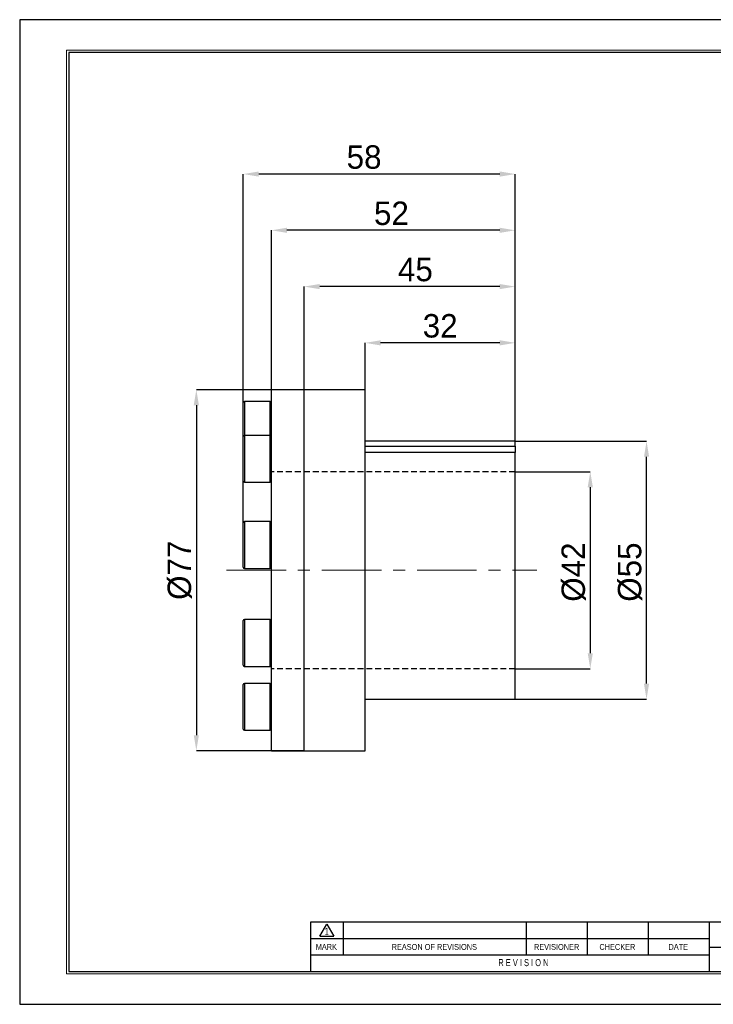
# Model space of a CAD drawing. Header units: millimetres. Extents: x 0 to 297, y 0 to 210.
# Tile 1 of 2: x 0 to 148, y 0 to 210. Entities that reach past the tile are written whole.
import ezdxf
from ezdxf.enums import TextEntityAlignment as Align

# ---------------------------------------------------------------- set-up
doc = ezdxf.new("R2010")
doc.units = ezdxf.units.MM
doc.header["$PDSIZE"] = -1
doc.linetypes.add('CENTERX2', pattern=[20.32, 12.7, -2.54, 2.54, -2.54])
doc.linetypes.add('HIDDEN', pattern=[1.905, 1.27, -0.635])
for name, color, linetype in [('가상선', 2, 'HIDDEN'), ('문자', 7, 'Continuous'), ('중심선', 1, 'CENTERX2')]:
    doc.layers.add(name, color=color, linetype=linetype)
doc.layers.add('치수선', color=5, linetype='Continuous', lineweight=15)
doc.styles.add('SLDTEXTSTYLE0', font='TXT', dxfattribs={"width": 0.75})
doc.styles.add('SLDTEXTSTYLE2', font='TXT', dxfattribs={"width": 0.75, "bigfont": 'bigfont'})
doc.styles.add('SLDTEXTSTYLE8', font='TXT', dxfattribs={"width": 0.633333})
doc.dimstyles.new('SLDDIMSTYLE0', dxfattribs={"dimtxt": 3.5, "dimasz": 3.302, "dimexe": 0, "dimexo": 0.0625, "dimgap": 0.875, "dimtad": 1, "dimrnd": 1e-09, "dimzin": 12, "dimdsep": 46, "dimtxsty": 'SLDTEXTSTYLE0', "dimsah": 1, "dimcen": 0.09, "dimadec": 0, "dimazin": 3, "dimtfac": 1, "dimtofl": 0, "dimtmove": 0, "dimatfit": 3, "dimfxl": 1, "dimfrac": 2, "dimtolj": 1, "dimtzin": 12, "dimarcsym": 0})

# ---------------------------------------------------------------- blocks, each defined once
blk = doc.blocks.new('AAAA')
at = {"color": 250, "true_color": 0x191924}
for p, q in [((-298.87, 124.28), (-595.87, 124.28)), ((-595.87, 124.28), (-595.87, -85.72)), ((-595.87, -85.72), (-298.87, -85.72))]:
    blk.add_line(p, q, dxfattribs=at)
at = {"lineweight": 0}
for p, q in [((-305.37, 117.78), (-585.87, 117.78)), ((-585.87, 117.78), (-585.87, -79.22)), ((-585.87, -79.22), (-305.37, -79.22))]:
    blk.add_line(p, q, dxfattribs=at)
for p, q in [((-305.87, 117.28), (-585.37, 117.28)), ((-585.37, 117.28), (-585.37, -78.72)), ((-435.87, -68.22), (-533.87, -68.22)), ((-533.87, -68.22), (-533.87, -78.72)), ((-531.87, -71.21), (-530.37, -68.61)), ((-530.37, -68.61), (-528.87, -71.21)), ((-526.87, -68.22), (-526.87, -75.22)), ((-487.87, -68.22), (-487.87, -75.22)), ((-474.87, -68.22), (-474.87, -75.22)), ((-461.87, -68.22), (-461.87, -75.22)), ((-448.87, -68.22), (-448.87, -78.72)), ((-531.87, -71.21), (-528.87, -71.21)), ((-448.87, -71.72), (-533.87, -71.72)), ((-448.87, -75.22), (-533.87, -75.22)), ((-448.87, -73.52), (-435.87, -73.52)), ((-585.37, -78.72), (-305.87, -78.72))]:
    blk.add_line(p, q)
at = {"color": 250, "true_color": 0x191924, "width": 0.75}
for tag, height, style, p in [('TITLE', 2.5, 'SLDTEXTSTYLE2', (-358.7, -62.04)), ('도번', 2.5, 'SLDTEXTSTYLE2', (-344.69, -70.81)), ('필렛', 1.15, 'SLDTEXTSTYLE0', (-416.62, -75.73)), ('SCALE', 1.2, 'SLDTEXTSTYLE0', (-342.09, -76.51)), ('DATE', 1.2, 'SLDTEXTSTYLE0', (-318.85, -76.56)), ('모따기', 1.15, 'SLDTEXTSTYLE0', (-416.62, -78.33))]:
    blk.add_attdef(tag, text='', height=height, dxfattribs=dict(at, style=style)).set_placement(p, align=Align.BOTTOM_LEFT)
at = {"layer": '문자', "attachment_point": 2}
for s, insert, char_height, style in [('1', (-530.38, -69.37), 1.5, 'SLDTEXTSTYLE0'), ('MARK', (-530.48, -72.85), 1.25, 'SLDTEXTSTYLE0'), ('REASON OF REVISIONS', (-507.46, -72.85), 1.25, 'SLDTEXTSTYLE0'), ('REVISIONER', (-481.38, -72.85), 1.25, 'SLDTEXTSTYLE0'), ('CHECKER', (-468.42, -72.85), 1.25, 'SLDTEXTSTYLE0'), ('DATE', (-455.43, -72.85), 1.25, 'SLDTEXTSTYLE0'), ('R E V I S I O N', (-488.46, -76.07), 1.5, 'SLDTEXTSTYLE8')]:
    blk.add_mtext(s, dxfattribs=dict(at, insert=insert, char_height=char_height, style=style))
blk = doc.blocks.new('_D')
at = {"layer": 'Defpoints', "color": 0}
for p in [(105.7, 113.64), (105.7, 71.64), (121.7, 71.64)]:
    blk.add_point(p, dxfattribs=at)
at = {"layer": '치수선', "color": 0, "lineweight": -2}
for p, q in [((105.76, 113.64), (121.7, 113.64)), ((121.7, 110.34), (121.7, 74.95)), ((105.76, 71.64), (121.7, 71.64))]:
    blk.add_line(p, q, dxfattribs=at)
at = {"layer": '치수선', "color": 0}
for points in [[(121.15, 110.34), (122.25, 110.34), (121.7, 113.64)], [(121.15, 74.95), (122.25, 74.95), (121.7, 71.64)]]:
    blk.add_solid(points, dxfattribs=at)
at = {"layer": '치수선', "color": 3, "insert": (115.57, 92.24), "char_height": 5, "attachment_point": 2, "rotation": 90}
blk.add_mtext('\\A1;%%c42', dxfattribs=at)
blk = doc.blocks.new('_D_1')
at = {"layer": 'Defpoints', "color": 0}
for p in [(105.7, 120.14), (133.7, 120.14), (105.7, 65.14)]:
    blk.add_point(p, dxfattribs=at)
at = {"layer": '치수선', "color": 0, "lineweight": -2}
for p, q in [((105.76, 120.14), (133.7, 120.14)), ((133.7, 68.45), (133.7, 116.84)), ((105.76, 65.14), (133.7, 65.14))]:
    blk.add_line(p, q, dxfattribs=at)
at = {"layer": '치수선', "color": 0}
for points in [[(133.15, 116.84), (134.25, 116.84), (133.7, 120.14)], [(133.15, 68.45), (134.25, 68.45), (133.7, 65.14)]]:
    blk.add_solid(points, dxfattribs=at)
at = {"layer": '치수선', "color": 3, "insert": (127.58, 92.24), "char_height": 5, "attachment_point": 2, "rotation": 90}
blk.add_mtext('\\A1;%%c55', dxfattribs=at)
blk = doc.blocks.new('_D_2')
at = {"layer": 'Defpoints', "color": 0}
for p in [(60.7, 131.14), (37.7, 54.14), (60.7, 54.14)]:
    blk.add_point(p, dxfattribs=at)
at = {"layer": '치수선', "color": 0, "lineweight": -2}
for p, q in [((60.64, 131.14), (37.7, 131.14)), ((37.7, 127.84), (37.7, 57.45)), ((60.64, 54.14), (37.7, 54.14))]:
    blk.add_line(p, q, dxfattribs=at)
at = {"layer": '치수선', "color": 0}
for points in [[(37.15, 127.84), (38.25, 127.84), (37.7, 131.14)], [(37.15, 57.45), (38.25, 57.45), (37.7, 54.14)]]:
    blk.add_solid(points, dxfattribs=at)
at = {"layer": '치수선', "color": 3, "insert": (31.57, 92.64), "char_height": 5, "attachment_point": 2, "rotation": 90}
blk.add_mtext('\\A1;%%c77', dxfattribs=at)
blk = doc.blocks.new('_D_3')
at = {"layer": 'Defpoints', "color": 0}
for p in [(73.7, 141.14), (73.7, 125.03), (105.7, 120.14)]:
    blk.add_point(p, dxfattribs=at)
at = {"layer": '치수선', "color": 0, "lineweight": -2}
for p, q in [((73.7, 125.09), (73.7, 141.14)), ((102.4, 141.14), (77, 141.14)), ((105.7, 120.21), (105.7, 141.14))]:
    blk.add_line(p, q, dxfattribs=at)
at = {"layer": '치수선', "color": 0}
for points in [[(77, 141.69), (77, 140.59), (73.7, 141.14)], [(102.4, 141.69), (102.4, 140.59), (105.7, 141.14)]]:
    blk.add_solid(points, dxfattribs=at)
at = {"layer": '치수선', "color": 3, "insert": (89.7, 147.27), "char_height": 5, "attachment_point": 2}
blk.add_mtext('\\A1;32', dxfattribs=at)
blk = doc.blocks.new('_D_4')
at = {"layer": 'Defpoints', "color": 0}
for p in [(60.7, 153.14), (60.7, 131.14), (105.7, 120.14)]:
    blk.add_point(p, dxfattribs=at)
at = {"layer": '치수선', "color": 0, "lineweight": -2}
for p, q in [((60.7, 131.21), (60.7, 153.14)), ((102.4, 153.14), (64, 153.14)), ((105.7, 120.21), (105.7, 153.14))]:
    blk.add_line(p, q, dxfattribs=at)
at = {"layer": '치수선', "color": 0}
for points in [[(64, 153.69), (64, 152.59), (60.7, 153.14)], [(102.4, 153.69), (102.4, 152.59), (105.7, 153.14)]]:
    blk.add_solid(points, dxfattribs=at)
at = {"layer": '치수선', "color": 3, "insert": (84.41, 159.28), "char_height": 5, "attachment_point": 2}
blk.add_mtext('\\A1;45', dxfattribs=at)
blk = doc.blocks.new('_D_5')
at = {"layer": 'Defpoints', "color": 0}
for p in [(53.7, 165.14), (53.7, 131.14), (105.7, 120.14)]:
    blk.add_point(p, dxfattribs=at)
at = {"layer": '치수선', "color": 0, "lineweight": -2}
for p, q in [((53.7, 131.21), (53.7, 165.14)), ((102.4, 165.14), (57, 165.14)), ((105.7, 120.21), (105.7, 165.14))]:
    blk.add_line(p, q, dxfattribs=at)
at = {"layer": '치수선', "color": 0}
for points in [[(57, 165.69), (57, 164.59), (53.7, 165.14)], [(102.4, 165.69), (102.4, 164.59), (105.7, 165.14)]]:
    blk.add_solid(points, dxfattribs=at)
at = {"layer": '치수선', "color": 3, "insert": (79.3, 171.27), "char_height": 5, "attachment_point": 2}
blk.add_mtext('\\A1;52', dxfattribs=at)
blk = doc.blocks.new('_D_6')
at = {"layer": 'Defpoints', "color": 0}
for p in [(47.7, 177.14), (105.7, 120.14), (47.7, 102.78)]:
    blk.add_point(p, dxfattribs=at)
at = {"layer": '치수선', "color": 0, "lineweight": -2}
for p, q in [((47.7, 102.84), (47.7, 177.14)), ((102.4, 177.14), (51, 177.14)), ((105.7, 120.21), (105.7, 177.14))]:
    blk.add_line(p, q, dxfattribs=at)
at = {"layer": '치수선', "color": 0}
for points in [[(51, 177.69), (51, 176.59), (47.7, 177.14)], [(102.4, 177.69), (102.4, 176.59), (105.7, 177.14)]]:
    blk.add_solid(points, dxfattribs=at)
at = {"layer": '치수선', "color": 3, "insert": (73.47, 183.27), "char_height": 5, "attachment_point": 2}
blk.add_mtext('\\A1;58', dxfattribs=at)

msp = doc.modelspace()

# ---------------------------------------------------------------- linework, layer by layer
for p, q in [((60.701, 131.144), (53.701, 131.144)), ((53.701, 54.144), (53.701, 131.144)), ((73.701, 131.144), (60.701, 131.144)), ((60.701, 92.644), (60.701, 131.144)), ((60.701, 54.144), (60.701, 131.144)), ((73.701, 92.644), (73.701, 131.144)), ((47.701, 121.141), (47.701, 128.394)), ((53.451, 128.644), (47.951, 128.644)), ((47.951, 128.644), (47.951, 121.391)), ((53.451, 121.391), (53.451, 128.644)), ((47.701, 120.505), (47.701, 121.141)), ((47.701, 111.641), (47.701, 120.505)), ((53.451, 121.391), (47.951, 121.391)), ((47.951, 121.391), (47.951, 120.721)), ((47.951, 120.721), (47.951, 111.391)), ((53.451, 120.721), (53.451, 121.391)), ((53.451, 111.391), (53.451, 120.721)), ((105.701, 120.144), (73.701, 120.144)), ((105.701, 119.101), (105.701, 120.144)), ((73.701, 119.101), (105.701, 119.101)), ((105.701, 117.733), (73.701, 117.733)), ((105.701, 119.101), (105.701, 117.733)), ((105.701, 65.144), (105.701, 117.733)), ((47.951, 111.391), (53.451, 111.391)), ((53.451, 103.027), (47.951, 103.027)), ((47.951, 103.027), (47.951, 99.737)), ((53.451, 99.737), (53.451, 103.027)), ((47.701, 99.652), (47.701, 102.777)), ((47.701, 93.277), (47.701, 99.652)), ((47.951, 99.737), (47.951, 93.027)), ((53.451, 93.027), (53.451, 99.737)), ((47.951, 93.027), (53.451, 93.027)), ((60.701, 54.144), (60.701, 92.644)), ((73.701, 54.144), (73.701, 92.644)), ((53.451, 82.144), (47.951, 82.144)), ((47.951, 82.144), (47.951, 75.434)), ((53.451, 75.434), (53.451, 82.144)), ((47.701, 75.519), (47.701, 81.894)), ((47.701, 72.394), (47.701, 75.519)), ((47.951, 75.434), (47.951, 72.144)), ((53.451, 72.144), (53.451, 75.434)), ((47.951, 72.144), (53.451, 72.144)), ((47.701, 59.4), (47.701, 68.263)), ((53.451, 68.513), (47.951, 68.513)), ((47.951, 68.513), (47.951, 59.183)), ((53.451, 59.183), (53.451, 68.513)), ((73.701, 65.144), (105.701, 65.144)), ((47.701, 58.763), (47.701, 59.4)), ((47.951, 59.183), (47.951, 58.513)), ((53.451, 58.513), (53.451, 59.183)), ((47.951, 58.513), (53.451, 58.513)), ((53.701, 54.144), (60.701, 54.144)), ((60.701, 54.144), (73.701, 54.144))]:
    msp.add_line(p, q)
for centre, start, end in [((47.951, 128.394), 90, 180), ((53.451, 128.394), 0, 90), ((47.951, 121.141), 90, 180), ((53.451, 121.141), 0, 90), ((47.951, 111.641), 180, 270), ((53.451, 111.641), 270, 0), ((47.951, 102.777), 90, 180), ((53.451, 102.777), 0, 90), ((47.951, 93.277), 180, 270), ((53.451, 93.277), 270, 0), ((47.951, 81.894), 90, 180), ((53.451, 81.894), 0, 90), ((47.951, 72.394), 180, 270), ((53.451, 72.394), 270, 0), ((47.951, 68.263), 90, 180), ((53.451, 68.263), 0, 90), ((47.951, 58.763), 180, 270), ((53.451, 58.763), 270, 0)]:
    msp.add_arc(centre, 0.25, start, end)
at = {"layer": '가상선'}
for p, q in [((105.701, 113.644), (53.701, 113.644)), ((105.701, 71.644), (53.701, 71.644))]:
    msp.add_line(p, q, dxfattribs=at)
at = {"layer": '중심선', "linetype": 'CENTERX2', "lineweight": 0}
msp.add_line((44.131, 92.644), (110.34, 92.644), dxfattribs=at)

# ---------------------------------------------------------------- block references
at = {"color": 7, "linetype": 'Continuous'}
msp.add_blockref('AAAA', (595.902, 85.776), dxfattribs=at)

# ---------------------------------------------------------------- dimensions: what is measured, and where the dimension line sits
at = {"layer": '치수선', "color": 5, "true_color": 0x0000ff}
for base, p2, picture, middle in [((47.701, 177.144), (47.701, 102.777), '_D_6', (73.467, 177.144)), ((53.701, 165.144), (53.701, 131.144), '_D_5', (79.297, 165.144)), ((60.701, 153.144), (60.701, 131.144), '_D_4', (84.414, 153.144)), ((73.701, 141.144), (73.701, 125.031), '_D_3', (89.701, 141.144))]:
    dim = msp.add_linear_dim(base=base, p1=(105.701, 120.144), p2=p2, dimstyle='SLDDIMSTYLE0', override={"dimtxt": 5, "dimgap": 1, "dimtxsty": 'Standard', "dimclrt": 3}, dxfattribs=at)
    dim.commit()
    dim.dimension.update_dxf_attribs({"geometry": picture, "text_midpoint": middle, "dimtype": 160})
for base, p1, p2, picture, middle in [((37.701, 54.144), (60.701, 131.144), (60.701, 54.144), '_D_2', (37.701, 92.644)), ((133.701, 120.144), (105.701, 65.144), (105.701, 120.144), '_D_1', (133.701, 92.24)), ((121.701, 71.644), (105.701, 113.644), (105.701, 71.644), '_D', (121.701, 92.24))]:
    dim = msp.add_linear_dim(base=base, p1=p1, p2=p2, angle=90, text='%%c<>', dimstyle='SLDDIMSTYLE0', override={"dimtxt": 5, "dimgap": 1, "dimtxsty": 'Standard', "dimclrt": 3}, dxfattribs=at)
    dim.commit()
    dim.dimension.update_dxf_attribs({"geometry": picture, "text_midpoint": middle, "dimtype": 160})

doc.saveas('drawing.dxf')
